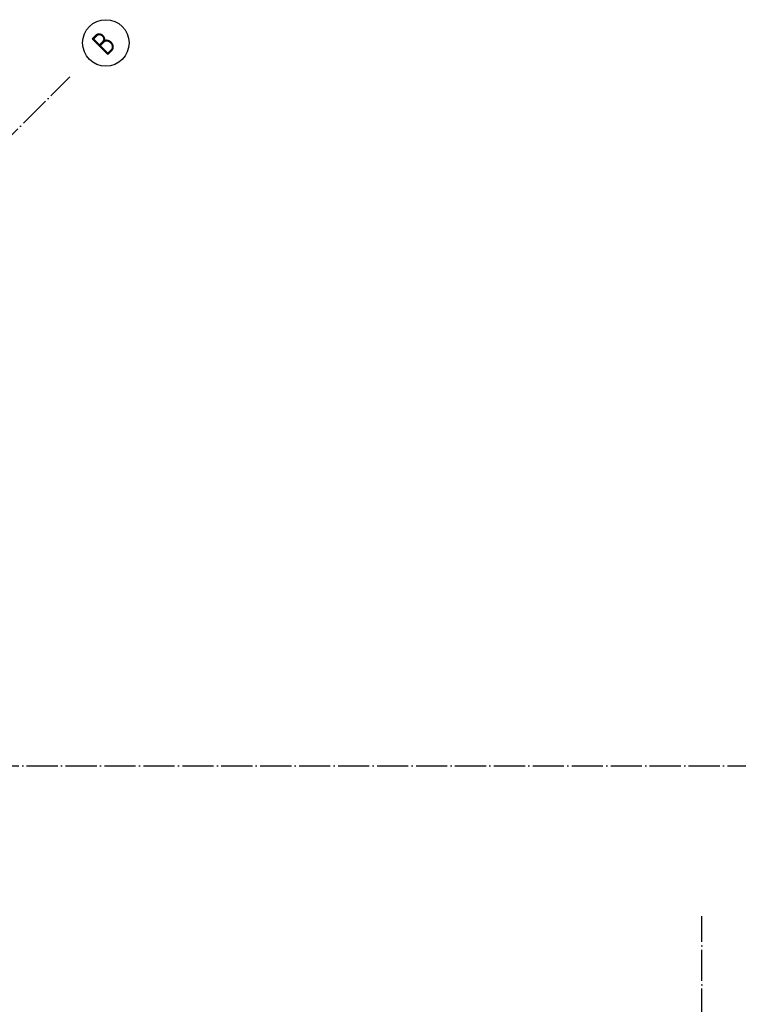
# Model space of a CAD drawing. Header units: millimetres. Extents: x -24871 to 40608, y -2869 to 48080.
# Tile 70 of 119: x 22420 to 25190, y 14281 to 18075. Entities that reach past the tile are written whole.
import ezdxf

# ---------------------------------------------------------------- set-up
doc = ezdxf.new("R2010")
doc.units = ezdxf.units.MM
doc.linetypes.add('______11', pattern=[150, 120, -15, 0, -15])
doc.linetypes.add('______5', pattern=[330, 240, -30, 30, -30])
doc.layers.add('Осевая линия_ общее', color=7, linetype='______5', lineweight=13, true_color=0xa0a0a0)
doc.styles.add('ISOCPEUR', font='ISOCPEUR')

# ---------------------------------------------------------------- blocks, each defined once
blk = doc.blocks.new('СЛОЖНЫЙ_ОБЪЕКТ_0')
at = {"layer": 'Осевая линия_ общее', "color": 253, "linetype": '______11', "lineweight": -3, "true_color": 0xa0a0a0, "transparency": 33554687}
for p, q in [((5452.4, 694), (22613.9, 17855.5)), ((-2770, 15200), (26050, 15200)), ((25050, -2590), (25050, 14620))]:
    blk.add_line(p, q, dxfattribs=at)
at = {"layer": 'Осевая линия_ общее', "color": 7, "linetype": 'Continuous', "lineweight": 25, "transparency": 33554687}
blk.add_circle((22752.1, 17985.5), 89.6, dxfattribs=at)
at = {"layer": 'Осевая линия_ общее', "color": 7, "linetype": 'Continuous', "lineweight": 25, "transparency": 33554687, "insert": (22754.4, 17932.3), "char_height": 90, "width": 107.95, "attachment_point": 7, "rotation": 45, "style": 'ISOCPEUR'}
blk.add_mtext('\\W0.80;В', dxfattribs=at)

msp = doc.modelspace()

# ---------------------------------------------------------------- block references
at = {"layer": 'Осевая линия_ общее', "color": 253, "linetype": '______11', "lineweight": -3, "true_color": 0xa0a0a0, "transparency": 33554687}
msp.add_blockref('СЛОЖНЫЙ_ОБЪЕКТ_0', (0, 0), dxfattribs=at)

doc.saveas('drawing.dxf')
